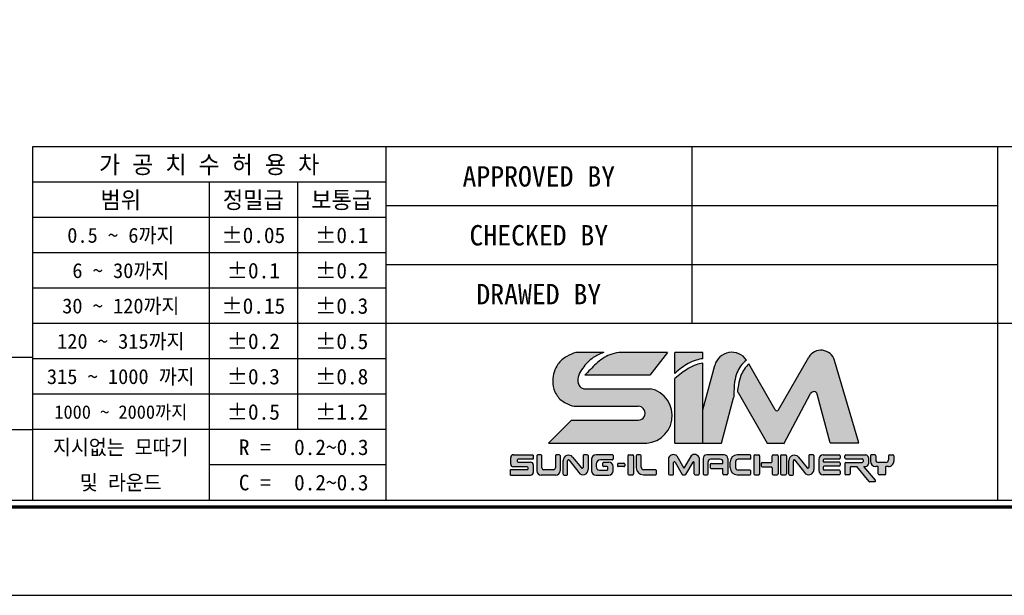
# Model space of a CAD drawing. Header units: inches. Extents: x 13 to 306, y 7 to 213.
# Tile 2 of 3: x 170 to 241, y 7 to 48. Entities that reach past the tile are written whole.
import ezdxf
from ezdxf.enums import TextEntityAlignment as Align

# ---------------------------------------------------------------- set-up
doc = ezdxf.new("R2010")
doc.units = ezdxf.units.IN
doc.header["$MEASUREMENT"] = 0

# ---------------------------------------------------------------- blocks, each defined once
blk = doc.blocks.new('란표제')
h = blk.add_hatch(color=256)
h.dxf.hatch_style = 1
edge = h.paths.add_edge_path()
edge.add_spline(control_points=[(207.2548857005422, 16.33602195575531), (207.4122922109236, 16.47608683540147), (207.7174809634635, 16.74765264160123), (208.2523540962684, 17.06731062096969), (208.7774405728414, 17.32249890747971), (209.1543874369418, 17.38665720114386), (209.3190179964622, 17.41467816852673)], knot_values=[0, 0, 0, 0, 0.6304310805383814, 1.222315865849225, 1.865724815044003, 2.364625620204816, 2.364625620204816, 2.364625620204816, 2.364625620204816], degree=3, periodic=0)
edge.add_line((209.3190179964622, 17.41467816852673), (209.3190179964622, 17.87493595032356))
edge.add_line((209.3190179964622, 17.87493595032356), (207.2548857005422, 17.87493595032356))
edge.add_line((207.2548857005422, 17.87493595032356), (207.2548857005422, 16.33602195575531))
edge = h.paths.add_edge_path()
edge.add_spline(control_points=[(209.3190179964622, 17.09505608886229), (209.1507810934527, 17.05636180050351), (208.7718837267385, 16.96921585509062), (208.2430076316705, 16.70211665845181), (207.7228945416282, 16.35351243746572), (207.4135439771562, 16.08416408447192), (207.2548857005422, 15.94602195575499)], knot_values=[0, 0, 0, 0, 0.5164407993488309, 1.163110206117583, 1.761888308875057, 2.392319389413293, 2.392319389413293, 2.392319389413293, 2.392319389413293], degree=3, periodic=0)
edge.add_line((207.2548857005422, 15.9460219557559), (207.2548857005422, 11.20741602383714))
edge.add_line((207.2548857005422, 11.20741602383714), (209.3190179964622, 11.20741602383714))
edge.add_line((209.3190179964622, 11.20741602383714), (209.3190179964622, 17.09505608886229))
edge = h.paths.add_edge_path()
edge.add_line((205.4485281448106, 15.20675719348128), (200.5646388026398, 15.20675719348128))
edge.add_spline(control_points=[(200.5646388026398, 15.20675719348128), (200.4849448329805, 15.23112786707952), (200.2902893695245, 15.29065413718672), (200.0764048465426, 15.6795593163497), (200.1444277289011, 16.22277553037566), (200.5626230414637, 16.86702953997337), (201.1445093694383, 17.51252125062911), (201.7536223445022, 17.7642963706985), (202.0212897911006, 17.87493595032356)], knot_values=[0, 0, 0, 0, 0.2433595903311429, 0.5944147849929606, 1.213183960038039, 1.789398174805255, 2.88702788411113, 3.747486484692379, 3.747486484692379, 3.747486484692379, 3.747486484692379], degree=3, periodic=0)
edge.add_line((202.0212897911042, 17.87493595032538), (199.9759209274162, 17.87493595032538))
edge.add_spline(control_points=[(199.9759209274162, 17.87493595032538), (199.7520550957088, 17.79066462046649), (199.2509278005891, 17.60202188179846), (198.4944564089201, 16.96557093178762), (198.1991549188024, 15.94031959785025), (198.3773366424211, 14.9433061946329), (198.8409946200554, 14.33840604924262), (199.2605940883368, 14.13379854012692), (199.4124566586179, 14.05974643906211)], knot_values=[0, 0, 0, 0, 0.550739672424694, 1.232839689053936, 2.19963066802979, 2.850121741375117, 3.513003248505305, 3.888995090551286, 3.888995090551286, 3.888995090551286, 3.888995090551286], degree=3, periodic=0)
edge.add_arc((200.0158996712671, 15.21120487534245), 1.299999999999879, 242.3423855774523, 270.0000000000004)
edge.add_line((200.0158996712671, 13.91120487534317), (204.5640160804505, 13.91120487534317))
edge.add_arc((204.5640160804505, 13.39961279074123), 0.5115920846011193, 270.18688939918, 90, ccw=False)
edge.add_line((204.5656848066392, 12.8880234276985), (199.6526393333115, 12.8880234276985))
edge.add_line((199.6526393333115, 12.8880234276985), (197.9720319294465, 11.20741602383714))
edge.add_line((197.9720319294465, 11.20741602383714), (204.7937810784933, 11.20741602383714))
edge.add_arc((205.0304162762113, 13.22194172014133), 2.028376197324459, 263.3004820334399, 78.10426637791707)
edge = h.paths.add_edge_path(flags=17)
edge.add_spline(control_points=[(203.1244932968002, 17.87493595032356), (202.8996633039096, 17.82721986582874), (202.2807588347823, 17.69586862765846), (201.4378743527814, 17.0633564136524), (200.9055243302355, 16.48007066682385), (200.6418784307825, 16.19119889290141)], knot_values=[0, 0, 0, 0, 0.6846043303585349, 1.884555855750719, 3.061918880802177, 3.061918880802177, 3.061918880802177, 3.061918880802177], degree=3, periodic=0)
edge.add_line((200.6418784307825, 16.19119889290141), (205.407712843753, 16.19119889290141))
edge.add_line((205.407712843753, 16.19119889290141), (206.7038211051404, 17.87493595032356))
edge.add_line((206.7038211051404, 17.87493595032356), (203.1244932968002, 17.87493595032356))
h = blk.add_hatch(color=256)
h.dxf.hatch_style = 1
edge = h.paths.add_edge_path()
edge.add_spline(control_points=[(211.5867120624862, 14.73767623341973), (211.5979655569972, 15.05995682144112), (211.6173841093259, 15.61607052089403), (211.7789107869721, 16.34602459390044), (212.0883945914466, 16.90037927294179), (212.3712800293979, 17.17334599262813), (212.5211611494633, 17.31797188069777)], knot_values=[0, 0, 0, 0, 0.7435831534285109, 1.283095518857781, 1.707763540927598, 2.186317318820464, 2.186317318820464, 2.186317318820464, 2.186317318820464], degree=3, periodic=0)
edge.add_arc((211.4478182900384, 16.58453128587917), 1.300000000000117, 34.34572044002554, 164.9999999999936)
edge.add_line((210.1921147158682, 16.92099604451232), (209.3190179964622, 13.66255472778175))
edge.add_line((209.3190179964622, 13.66255472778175), (209.3190179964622, 11.20741602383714))
edge.add_line((209.3190179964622, 11.20741602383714), (210.6863499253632, 11.20741602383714))
edge.add_line((210.6863499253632, 11.20741602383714), (211.5798839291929, 14.54213032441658))
edge.add_spline(control_points=[(211.5798839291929, 14.54213032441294), (211.5821599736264, 14.60731229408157), (211.5844360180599, 14.6724942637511), (211.5867120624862, 14.73767623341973)], knot_values=[2.186317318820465, 2.186317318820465, 2.186317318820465, 2.186317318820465, 2.336708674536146, 2.336708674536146, 2.336708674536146, 2.336708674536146], degree=3, periodic=0)
edge = h.paths.add_edge_path()
edge.add_arc((217.4733307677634, 14.73094655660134), 0.2599999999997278, 14.999999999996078, 152.0936797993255, ccw=False)
edge.add_line((217.7244714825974, 14.79823950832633), (218.681274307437, 11.22740275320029))
edge.add_line((218.681274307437, 11.22740275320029), (220.7932630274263, 11.22740275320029))
edge.add_line((220.7932630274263, 11.22740275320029), (218.9990320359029, 17.29391512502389))
edge.add_arc((218.0017364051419, 16.99895508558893), 1.040000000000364, 16.47610349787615, 150.0000000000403)
edge.add_line((217.101069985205, 17.51895508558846), (214.8678378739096, 13.65088360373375))
edge.add_arc((214.7552545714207, 13.71588360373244), 0.1299999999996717, 210.0000000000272, 330.0000000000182, ccw=False)
edge.add_line((214.6426712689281, 13.65088360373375), (212.6921295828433, 17.0293209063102))
edge.add_spline(control_points=[(212.6921295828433, 17.02932090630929), (212.5742457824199, 16.899792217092), (212.3414632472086, 16.64401477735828), (212.0652903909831, 16.12183659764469), (211.9274507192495, 15.54940397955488), (211.8798952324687, 15.13850761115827), (211.859846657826, 14.96528077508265)], knot_values=[0, 0, 0, 0, 0.523800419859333, 1.034337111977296, 1.752334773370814, 2.275651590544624, 2.275651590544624, 2.275651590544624, 2.275651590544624], degree=3, periodic=0)
edge.add_arc((211.7973139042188, 14.85130860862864), 0.1300000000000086, 30.0000000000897, 61.24788174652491, ccw=False)
edge.add_line((211.9098972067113, 14.91630860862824), (214.0576988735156, 11.19620699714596))
edge.add_line((214.0576988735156, 11.19620699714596), (215.3070704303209, 11.19620699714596))
edge.add_line((215.3070704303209, 11.19620699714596), (217.2435651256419, 14.85263365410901))
h = blk.add_hatch(color=256)
h.dxf.hatch_style = 1
h.paths.add_polyline_path([(196.8398843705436, 9.60770408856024, 0.4142135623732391), (196.6448843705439, 9.802704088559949), (195.7199446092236, 9.802704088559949, -0.4142135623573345), (195.6549446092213, 9.867704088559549), (195.6549446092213, 9.94856656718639, -0.4142135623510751), (195.7199446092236, 10.01356656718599), (196.8398843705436, 10.01356656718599), (196.8398843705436, 10.34636134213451), (195.3763517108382, 10.34636134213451, 0.4142135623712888), (195.1813517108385, 10.15136134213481), (195.1813517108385, 9.651637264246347, 0.4142135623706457), (195.3763517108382, 9.456637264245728), (196.4043549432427, 9.456637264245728, -0.4142135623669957), (196.469354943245, 9.391637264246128), (196.469354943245, 9.31448400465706, -0.4142135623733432), (196.4043549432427, 9.249484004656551), (195.1625882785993, 9.249484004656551), (195.1625882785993, 8.845717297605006), (196.6448843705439, 8.845717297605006, 0.4142135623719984), (196.8398843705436, 9.040717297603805)])
h.paths.add_polyline_path([(204.2241152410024, 10.26798301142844, 0.4142135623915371), (204.1591152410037, 10.33298301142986), (203.8636730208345, 10.33298301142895, 0.4142135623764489), (203.7986730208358, 10.26798301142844), (203.7986730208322, 8.929340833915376, 0.4142135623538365), (203.8636730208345, 8.864340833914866), (204.1591152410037, 8.864340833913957, 0.4142135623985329), (204.2241152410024, 8.929340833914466)])
h.paths.add_polyline_path([(207.1653805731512, 9.76362669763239, -0.7673269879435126), (207.2866722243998, 9.796126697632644), (207.8058751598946, 8.896840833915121, 0.2679491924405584), (207.8621668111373, 8.864340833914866), (207.9913022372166, 8.864340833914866, 0.2679491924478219), (208.0475938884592, 8.896840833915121), (208.5667968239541, 9.796126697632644, -0.7673269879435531), (208.6880884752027, 9.76362669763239), (208.6880884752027, 8.929340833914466, 0.414213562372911), (208.753088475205, 8.864340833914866), (208.9903602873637, 8.864340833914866, 0.4142135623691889), (209.0553602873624, 8.929340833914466), (209.0553602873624, 10.10884705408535, 0.5572135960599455), (208.4489020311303, 10.27134705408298), (207.9267345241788, 9.366926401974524), (207.40456701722, 10.27134705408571, 0.5198906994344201), (206.7981087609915, 10.10884705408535), (206.7981087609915, 8.929340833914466, 0.4142135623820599), (206.8631087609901, 8.864340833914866), (207.1003805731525, 8.864340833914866, 0.414213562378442), (207.1653805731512, 8.929340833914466)])
h = blk.add_hatch(color=256)
h.dxf.hatch_style = 1
h.paths.add_polyline_path([(203.5669230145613, 9.653807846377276, 0.4142135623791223), (203.5019230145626, 9.718807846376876), (203.0985386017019, 9.718807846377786, 0.4142135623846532), (203.0335386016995, 9.653807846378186), (203.0335386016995, 9.535083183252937, 0.4142135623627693), (203.0985386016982, 9.470083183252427), (203.5019230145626, 9.470083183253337, 0.4142135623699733), (203.5669230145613, 9.535083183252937)])
h.paths.add_polyline_path([(198.8155383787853, 9.170717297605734), (198.8155383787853, 10.28136134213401, 0.4142135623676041), (198.7505383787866, 10.34636134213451), (198.5312483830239, 10.34636134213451, 0.4142135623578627), (198.4662483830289, 10.28136134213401), (198.4662483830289, 9.374979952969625, -0.4142135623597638), (198.3362483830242, 9.244979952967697), (197.603546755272, 9.244979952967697, -0.414213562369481), (197.4735467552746, 9.374979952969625), (197.4735467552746, 10.28136134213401, 0.4142135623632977), (197.4085467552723, 10.34636134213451), (197.1732207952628, 10.34636134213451, 0.4142135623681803), (197.1082207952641, 10.28136134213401), (197.1082207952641, 9.170717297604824, 0.4142135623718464), (197.4332207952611, 8.845717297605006), (198.4905383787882, 8.845717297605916, 0.414213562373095)])
h.paths.add_polyline_path([(200.8836941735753, 9.265258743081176), (200.883694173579, 10.28136134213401, 0.4142135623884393), (200.8186941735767, 10.34636134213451), (200.5662103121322, 10.34636134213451, 0.4142135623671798), (200.5012103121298, 10.28136134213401), (200.5012103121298, 9.419089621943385, -0.7053166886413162), (200.3858505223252, 9.377993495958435), (199.73655295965, 10.17365216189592, 0.7053166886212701), (199.0443942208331, 9.927075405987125), (199.0443942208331, 8.910717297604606, 0.4142135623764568), (199.1093942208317, 8.845717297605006), (199.3056264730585, 8.845717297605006, 0.414213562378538), (199.3706264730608, 8.910717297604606), (199.3706264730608, 9.9048288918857, -0.7182104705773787), (199.4873633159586, 9.944177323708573), (200.1832731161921, 9.029168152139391, 0.718210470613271)])
h.paths.add_polyline_path([(202.7217367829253, 9.170717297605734), (202.7217367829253, 9.475145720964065, 0.4142135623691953), (202.3967367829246, 9.800145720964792), (202.0179389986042, 9.800145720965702, 0.4142135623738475), (201.9529389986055, 9.735145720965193), (201.9529389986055, 9.53839498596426, 0.4142135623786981), (202.0179389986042, 9.47339498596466), (202.2733244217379, 9.47339498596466, -0.4142135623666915), (202.3383244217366, 9.40839498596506), (202.3383244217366, 9.281672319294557, -0.4142135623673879), (202.2733244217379, 9.216672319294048), (201.7241999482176, 9.216672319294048, -0.414213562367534), (201.4641999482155, 9.476672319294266), (201.4641999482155, 9.652153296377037, -0.4142135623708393), (201.7891999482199, 9.977153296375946), (202.6567367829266, 9.977153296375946, 0.4142135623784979), (202.7217367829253, 10.04215329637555), (202.7217367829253, 10.28136134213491, 0.4142135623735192), (202.6567367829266, 10.34636134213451), (201.4565649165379, 10.34636134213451, 0.4142135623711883), (201.1315649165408, 10.02136134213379), (201.1315649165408, 9.170717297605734, 0.414213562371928), (201.4565649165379, 8.845717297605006), (202.3967367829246, 8.845717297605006, 0.4142135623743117)])
h.paths.add_polyline_path([(205.9125890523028, 9.17499023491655, 0.414213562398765), (205.8475890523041, 9.239990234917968), (204.9759224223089, 9.239990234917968, -0.4142135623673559), (204.7809224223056, 9.434990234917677), (204.7809224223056, 10.26798301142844, 0.4142135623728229), (204.7159224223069, 10.33298301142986), (204.484411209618, 10.33298301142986, 0.4142135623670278), (204.4194112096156, 10.26798301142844), (204.4194112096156, 9.384340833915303, 0.4142135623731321), (204.9394112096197, 8.864340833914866), (205.8475890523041, 8.864340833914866, 0.4142135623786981), (205.9125890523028, 8.929340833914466)])
h.paths.add_polyline_path([(209.6947316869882, 9.823725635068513, -0.4142135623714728), (209.8897316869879, 10.01872563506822), (210.5938065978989, 10.01872563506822, -0.4142135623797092), (210.7888065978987, 9.823725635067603), (210.7888065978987, 9.69676070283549), (209.9214226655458, 9.69676070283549, 0.4142135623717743), (209.8564226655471, 9.631760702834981), (209.8564226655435, 9.405771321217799, 0.4142135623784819), (209.9214226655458, 9.34077132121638), (210.7888065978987, 9.34077132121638), (210.7888065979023, 8.929340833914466, 0.4142135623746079), (210.853806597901, 8.864340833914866), (211.0838216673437, 8.864340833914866, 0.4142135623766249), (211.1488216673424, 8.929340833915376), (211.1488216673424, 10.07298301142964, 0.4142135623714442), (210.888821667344, 10.33298301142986), (209.5973415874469, 10.33298301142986, 0.4142135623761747), (209.3373415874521, 10.07298301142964), (209.3373415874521, 8.929340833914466, 0.4142135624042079), (209.4023415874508, 8.864340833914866), (209.6297316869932, 8.864340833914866, 0.4142135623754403), (209.6947316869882, 8.929340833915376)])
h.paths.add_polyline_path([(212.8488973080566, 9.150598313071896, 0.4142135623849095), (212.7838973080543, 9.215598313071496), (211.9150975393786, 9.215598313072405, -0.4142135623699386), (211.7200975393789, 9.410598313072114), (211.7200975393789, 9.82568128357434, -0.4142135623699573), (211.9150975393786, 10.02068128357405), (212.7838973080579, 10.02068128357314, 0.414213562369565), (212.8488973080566, 10.08568128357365), (212.8488973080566, 10.26798301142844, 0.4142135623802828), (212.7838973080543, 10.33298301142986), (211.8480273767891, 10.33298301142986, 0.4142135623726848), (211.3280273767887, 9.812983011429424), (211.3280273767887, 9.384340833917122, 0.4142135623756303), (211.8480273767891, 8.864340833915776), (212.7838973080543, 8.864340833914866, 0.4142135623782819), (212.8488973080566, 8.929340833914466)])
h.paths.add_polyline_path([(213.4925793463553, 10.26798301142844, 0.4142135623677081), (213.427579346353, 10.33298301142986), (213.1321371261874, 10.33298301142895, 0.4142135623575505), (213.0671371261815, 10.26798301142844), (213.0671371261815, 8.929340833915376, 0.4142135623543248), (213.1321371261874, 8.864340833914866), (213.427579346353, 8.864340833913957, 0.4142135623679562), (213.4925793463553, 8.929340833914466)])
h.paths.add_polyline_path([(214.8456035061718, 10.26798301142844, 0.4142135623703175), (214.7806035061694, 10.33298301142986), (214.4851612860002, 10.33298301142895, 0.4142135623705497), (214.4201612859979, 10.26798301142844), (214.4201612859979, 9.839948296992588, -0.4142135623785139), (214.3551612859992, 9.774948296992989), (213.6763301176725, 9.774948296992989, 0.4142135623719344), (213.6113301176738, 9.70994829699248), (213.6113301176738, 9.520356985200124, 0.4142135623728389), (213.6763301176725, 9.455356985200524), (214.3551612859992, 9.455356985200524, -0.4142135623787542), (214.4201612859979, 9.390356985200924), (214.4201612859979, 8.929340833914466, 0.4142135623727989), (214.4851612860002, 8.864340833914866), (214.7806035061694, 8.864340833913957, 0.4142135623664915), (214.8456035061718, 8.929340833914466)])
h.paths.add_polyline_path([(215.4624624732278, 10.26798301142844, 0.4142135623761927), (215.3974624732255, 10.33298301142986), (215.1020202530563, 10.33298301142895, 0.4142135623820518), (215.0370202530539, 10.26798301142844), (215.0370202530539, 8.929340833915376, 0.4142135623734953), (215.1020202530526, 8.864340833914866), (215.3974624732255, 8.864340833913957, 0.4142135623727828), (215.4624624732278, 8.929340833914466)])
h.paths.add_polyline_path([(216.3394696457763, 10.17365216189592, 0.7053166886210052), (215.6473109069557, 9.927075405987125), (215.6473109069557, 8.910717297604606, 0.4142135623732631), (215.7123109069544, 8.845717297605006), (215.9085431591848, 8.845717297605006, 0.4142135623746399), (215.9735431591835, 8.910717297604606), (215.9735431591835, 9.9048288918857, -0.718210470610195), (216.0902800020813, 9.944177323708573), (216.7861898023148, 9.029168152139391, 0.7182104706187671), (217.486610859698, 9.265258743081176), (217.486610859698, 10.28136134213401, 0.414213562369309), (217.4216108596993, 10.34636134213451), (217.1691269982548, 10.34636134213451, 0.4142135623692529), (217.1041269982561, 10.28136134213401), (217.1041269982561, 9.419089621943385, -0.7053166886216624), (216.9887672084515, 9.377993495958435)])
h.paths.add_polyline_path([(219.4204153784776, 10.26798301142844, 0.4142135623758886), (219.3554153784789, 10.33298301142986), (218.1709172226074, 10.33298301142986, 0.414213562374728), (217.845917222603, 10.00798301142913), (217.845917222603, 9.189340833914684, 0.4142135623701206), (218.1709172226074, 8.864340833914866), (219.3554153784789, 8.864340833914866, 0.4142135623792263), (219.4204153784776, 8.929340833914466), (219.4204153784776, 9.143462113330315, 0.4142135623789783), (219.3554153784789, 9.208462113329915), (218.2404718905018, 9.208462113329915, -0.4142135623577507), (218.1754718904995, 9.273462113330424), (218.1754718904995, 9.438182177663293, -0.4142135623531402), (218.2404718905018, 9.503182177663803), (219.3554153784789, 9.503182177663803, 0.4142135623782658), (219.4204153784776, 9.568182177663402), (219.4204153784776, 9.72836590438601, 0.4142135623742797), (219.3554153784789, 9.79336590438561), (218.2404718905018, 9.79336590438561, -0.4142135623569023), (218.1754718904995, 9.85836590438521), (218.1754718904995, 9.955071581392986, -0.4142135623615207), (218.2404718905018, 10.02007158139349), (219.3554153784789, 10.02007158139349, 0.4142135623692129), (219.4204153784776, 10.085071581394)])
h.paths.add_polyline_path([(221.4898233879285, 10.13798301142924, 0.4142135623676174), (221.2948233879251, 10.33298301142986), (219.835271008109, 10.33298301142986, 0.4142135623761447), (219.7702710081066, 10.26798301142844), (219.7702710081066, 10.10677544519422, 0.4142135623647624), (219.835271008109, 10.04177544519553), (221.0336939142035, 10.04177544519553, -0.4142135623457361), (221.0986939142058, 9.976775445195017), (221.0986939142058, 9.837352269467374, -0.4142135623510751), (221.0336939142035, 9.772352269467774), (219.835271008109, 9.772352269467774, 0.4142135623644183), (219.7702710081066, 9.707352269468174), (219.7702710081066, 8.929340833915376, 0.4142135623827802), (219.835271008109, 8.864340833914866), (220.0926108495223, 8.864340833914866, 0.41421356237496), (220.157610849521, 8.929340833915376), (220.157610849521, 9.414242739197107, -0.414213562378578), (220.2226108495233, 9.479242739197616), (220.6306965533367, 9.479242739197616), (221.5531320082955, 8.379926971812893, 0.2216946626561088), (221.602924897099, 8.356708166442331), (221.9552971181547, 8.35670816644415, 0.637070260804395), (222.0050900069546, 8.463489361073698), (221.1527717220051, 9.479242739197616), (221.2948233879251, 9.479242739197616, 0.414213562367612), (221.4898233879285, 9.674242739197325)])
h.paths.add_polyline_path([(223.3662109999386, 9.869242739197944), (223.3662109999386, 10.26798301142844, 0.4142135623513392), (223.3012109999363, 10.33298301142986), (223.0343925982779, 10.33298301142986, 0.4142135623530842), (222.9693925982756, 10.26798301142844), (222.9693925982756, 9.967352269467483, -0.414213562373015), (222.7743925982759, 9.772352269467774), (222.2290342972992, 9.772352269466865, -0.4142135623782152), (222.0340342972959, 9.967352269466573), (222.0340342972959, 10.26798301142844, 0.4142135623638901), (221.9690342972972, 10.33298301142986), (221.7022158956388, 10.33298301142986, 0.4142135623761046), (221.6372158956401, 10.26798301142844), (221.6372158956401, 9.869242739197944, 0.4142135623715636), (222.0272158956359, 9.479242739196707), (222.9762109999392, 9.479242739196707, 0.4142135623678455)])
h.paths.add_polyline_path([(222.7748939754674, 9.479242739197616), (222.2133923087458, 9.479242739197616), (222.2133923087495, 8.929340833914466, 0.4142135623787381), (222.2783923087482, 8.864340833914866), (222.7098939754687, 8.864340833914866, 0.4142135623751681), (222.7748939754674, 8.929340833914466)])
for p, q in [((290, 33), (160, 33)), ((160, 33), (160, 7)), ((186, 33), (186, 7)), ((208.5, 33), (208.5, 20)), ((231, 33), (231, 7)), ((186, 30.39999999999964), (160, 30.39999999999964)), ((173, 30.39999999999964), (173, 7)), ((179.5, 30.39999999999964), (179.5, 12.20000000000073)), ((231, 28.66666666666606), (186, 28.66666666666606)), ((186, 27.79999999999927), (160, 27.79999999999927)), ((186, 25.20000000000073), (160, 25.20000000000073)), ((231, 24.33333333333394), (186, 24.33333333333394)), ((186, 22.60000000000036), (160, 22.60000000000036)), ((186, 20), (160, 20)), ((290, 20), (186, 20)), ((160, 17.5), (62, 17.5)), ((186, 17.39999999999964), (160, 17.39999999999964)), ((202.0212897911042, 17.87493595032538), (199.9759209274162, 17.87493595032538)), ((206.7038211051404, 17.87493595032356), (203.1244932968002, 17.87493595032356)), ((206.7038211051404, 17.87493595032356), (205.407712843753, 16.19119889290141)), ((209.3190179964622, 17.87493595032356), (207.2548857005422, 17.87493595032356)), ((207.2548857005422, 16.33602195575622), (207.2548857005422, 17.87493595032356)), ((209.3190179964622, 17.41467816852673), (209.3190179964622, 17.87493595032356)), ((214.8678378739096, 13.65088360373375), (217.101069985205, 17.51895508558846)), ((209.3190179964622, 11.20741602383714), (209.3190179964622, 17.09505608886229)), ((209.3190179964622, 13.66255472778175), (210.1921147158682, 16.92099604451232)), ((214.6426712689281, 13.65088360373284), (212.692129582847, 17.0293209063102)), ((220.7932630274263, 11.22740275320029), (218.9990320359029, 17.2939151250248)), ((205.407712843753, 16.19119889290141), (200.6418784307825, 16.19119889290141)), ((207.2548857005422, 11.20741602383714), (207.2548857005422, 15.94602195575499)), ((186, 14.79999999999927), (160, 14.79999999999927)), ((200.5646388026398, 15.20675719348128), (205.4485281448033, 15.20675719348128)), ((210.6863499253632, 11.20741602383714), (211.5798839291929, 14.54213032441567)), ((211.9098972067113, 14.91630860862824), (214.0576988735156, 11.19620699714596)), ((215.2814177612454, 11.14777045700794), (217.2435651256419, 14.85263365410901)), ((218.681274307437, 11.22740275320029), (217.7244714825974, 14.79823950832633)), ((200.0158996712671, 13.91120487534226), (204.5640160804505, 13.91120487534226)), ((199.6526393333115, 12.8880234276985), (197.9720319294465, 11.20741602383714)), ((199.6526393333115, 12.8880234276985), (204.5623473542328, 12.8880234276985)), ((147, 12.20000000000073), (160, 12.20000000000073)), ((186, 12.20000000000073), (160, 12.20000000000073)), ((197.9720319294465, 11.20741602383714), (204.7937810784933, 11.20741602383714)), ((207.2548857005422, 11.20741602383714), (209.3190179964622, 11.20741602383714)), ((209.3190179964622, 11.20741602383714), (210.6863499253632, 11.20741602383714)), ((214.0576988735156, 11.19620699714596), (215.2814177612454, 11.19620699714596)), ((218.681274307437, 11.22740275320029), (220.7932630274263, 11.22740275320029)), ((195.1813517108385, 9.651637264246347), (195.1813517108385, 10.15136134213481)), ((195.3763517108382, 10.34636134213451), (196.8398843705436, 10.34636134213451)), ((196.8398843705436, 10.32175464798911), (196.8398843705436, 10.01356656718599)), ((197.1082207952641, 10.28136134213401), (197.1082207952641, 9.170717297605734)), ((197.4085467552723, 10.34636134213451), (197.1732207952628, 10.34636134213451)), ((197.4735467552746, 9.374979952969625), (197.4735467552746, 10.28136134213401)), ((198.4662483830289, 10.28136134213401), (198.4662483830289, 9.374979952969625)), ((198.7505383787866, 10.34636134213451), (198.5312483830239, 10.34636134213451)), ((198.8155383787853, 10.28136134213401), (198.8155383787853, 9.170717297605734)), ((199.7365529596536, 10.17365216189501), (200.3858505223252, 9.377993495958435)), ((200.5012103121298, 10.28136134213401), (200.5012103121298, 9.419089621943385)), ((200.8186941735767, 10.34636134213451), (200.5662103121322, 10.34636134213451)), ((200.8836941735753, 10.28136134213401), (200.8836941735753, 9.265258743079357)), ((202.6567367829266, 10.34636134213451), (201.4565649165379, 10.34636134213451)), ((202.7217367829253, 10.28136134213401), (202.7217367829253, 10.04215329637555)), ((202.7217367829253, 10.28136134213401), (202.7217367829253, 10.04215329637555)), ((203.7986730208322, 10.26798301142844), (203.7986730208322, 8.929340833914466)), ((203.8636730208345, 10.33298301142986), (204.1591152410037, 10.33298301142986)), ((204.2241152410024, 10.26798301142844), (204.2241152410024, 8.929340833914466)), ((204.4194112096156, 10.26798301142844), (204.4194112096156, 9.384340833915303)), ((204.7159224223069, 10.33298301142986), (204.484411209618, 10.33298301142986)), ((204.7809224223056, 9.434990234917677), (204.7809224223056, 10.26798301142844)), ((207.40456701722, 10.2713470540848), (207.9267345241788, 9.366926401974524)), ((208.4489020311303, 10.2713470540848), (207.9267345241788, 9.366926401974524)), ((210.888821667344, 10.33298301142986), (209.5973415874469, 10.33298301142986)), ((212.7838973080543, 10.33298301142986), (211.8480273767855, 10.33298301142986)), ((212.8488973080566, 10.08568128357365), (212.8488973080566, 10.26798301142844)), ((213.0671371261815, 10.26798301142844), (213.0671371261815, 8.929340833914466)), ((213.1321371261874, 10.33298301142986), (213.427579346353, 10.33298301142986)), ((213.4925793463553, 10.26798301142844), (213.4925793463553, 8.929340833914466)), ((214.4201612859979, 9.839948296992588), (214.4201612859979, 10.26798301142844)), ((214.4851612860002, 10.33298301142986), (214.7806035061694, 10.33298301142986)), ((214.8456035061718, 10.26798301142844), (214.8456035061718, 8.929340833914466)), ((215.0370202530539, 10.26798301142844), (215.0370202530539, 8.929340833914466)), ((215.1020202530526, 10.33298301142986), (215.3974624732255, 10.33298301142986)), ((215.4624624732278, 10.26798301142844), (215.4624624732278, 8.929340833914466)), ((216.3394696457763, 10.17365216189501), (216.9887672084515, 9.377993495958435)), ((217.1041269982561, 10.28136134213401), (217.1041269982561, 9.419089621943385)), ((217.4216108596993, 10.34636134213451), (217.1691269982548, 10.34636134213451)), ((217.486610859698, 10.28136134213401), (217.486610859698, 9.265258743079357)), ((218.1709172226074, 10.33298301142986), (219.3554153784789, 10.33298301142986)), ((219.4204153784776, 10.26798301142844), (219.4204153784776, 10.08507158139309)), ((219.7702710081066, 10.10677544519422), (219.7702710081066, 10.26798301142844)), ((219.8352710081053, 10.33298301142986), (221.2948233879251, 10.33298301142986)), ((221.6372158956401, 10.26798301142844), (221.6372158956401, 9.869242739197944)), ((221.9690342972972, 10.33298301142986), (221.7022158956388, 10.33298301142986)), ((222.0340342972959, 10.26798301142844), (222.0340342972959, 9.967352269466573)), ((222.9693925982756, 10.26798301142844), (222.9693925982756, 9.967352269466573)), ((223.0343925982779, 10.33298301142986), (223.3012109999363, 10.33298301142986)), ((223.366210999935, 10.26798301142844), (223.366210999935, 9.869242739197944)), ((186, 9.600000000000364), (173, 9.600000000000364)), ((196.4043549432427, 9.456637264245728), (195.3763517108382, 9.456637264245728)), ((195.6549446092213, 9.94856656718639), (195.6549446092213, 9.867704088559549)), ((196.8398843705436, 10.01356656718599), (195.7199446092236, 10.01356656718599)), ((195.7199446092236, 9.802704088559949), (196.6448843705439, 9.802704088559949)), ((196.8398843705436, 9.60770408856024), (196.8398843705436, 9.040717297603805)), ((199.0443942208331, 8.910717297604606), (199.0443942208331, 9.927075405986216)), ((199.3706264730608, 8.910717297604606), (199.3706264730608, 9.9048288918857)), ((199.4873633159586, 9.944177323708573), (200.1832731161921, 9.029168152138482)), ((201.1315649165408, 10.02136134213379), (201.1315649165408, 9.170717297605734)), ((201.4641999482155, 9.652153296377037), (201.4641999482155, 9.476672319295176)), ((202.6567367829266, 9.977153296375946), (201.7891999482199, 9.977153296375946)), ((201.9529389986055, 9.53839498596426), (201.9529389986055, 9.735145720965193)), ((202.0179389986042, 9.800145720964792), (202.3967367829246, 9.800145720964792)), ((202.2733244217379, 9.47339498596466), (202.0179389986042, 9.47339498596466)), ((202.7217367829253, 9.170717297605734), (202.7217367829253, 9.475145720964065)), ((203.0335386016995, 9.653807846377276), (203.0335386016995, 9.535083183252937)), ((203.0985386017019, 9.718807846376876), (203.5019230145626, 9.718807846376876)), ((203.5019230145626, 9.470083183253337), (203.0985386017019, 9.470083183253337)), ((203.5669230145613, 9.653807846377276), (203.5669230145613, 9.535083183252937)), ((206.7981087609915, 10.10884705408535), (206.7981087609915, 8.929340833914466)), ((207.1653805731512, 8.929340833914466), (207.1653805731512, 9.76362669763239)), ((207.2866722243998, 9.796126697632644), (207.8058751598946, 8.896840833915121)), ((208.5667968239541, 9.796126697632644), (208.0475938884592, 8.896840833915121)), ((208.6880884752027, 8.929340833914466), (208.6880884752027, 9.76362669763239)), ((209.0553602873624, 10.10884705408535), (209.0553602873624, 8.929340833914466)), ((209.3373415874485, 10.07298301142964), (209.3373415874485, 8.929340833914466)), ((209.6947316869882, 8.929340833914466), (209.6947316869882, 9.823725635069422)), ((209.8564226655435, 9.63176070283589), (209.8564226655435, 9.405771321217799)), ((210.5938065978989, 10.01872563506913), (209.8897316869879, 10.01872563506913)), ((209.9214226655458, 9.69676070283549), (210.7888065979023, 9.69676070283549)), ((210.7888065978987, 9.69676070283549), (210.7888065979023, 9.823725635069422)), ((211.1488216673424, 10.07298301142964), (211.1488216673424, 8.929340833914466)), ((211.328027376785, 9.384340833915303), (211.328027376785, 9.812983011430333)), ((211.7200975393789, 9.82568128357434), (211.7200975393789, 9.410598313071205)), ((212.7838973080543, 10.02068128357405), (211.9150975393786, 10.02068128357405)), ((213.6113301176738, 9.709948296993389), (213.6113301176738, 9.520356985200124)), ((213.6763301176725, 9.774948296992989), (214.3551612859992, 9.774948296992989)), ((213.6763301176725, 9.455356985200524), (214.3551612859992, 9.455356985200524)), ((215.6473109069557, 8.910717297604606), (215.6473109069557, 9.927075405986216)), ((215.9735431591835, 8.910717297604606), (215.9735431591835, 9.9048288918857)), ((216.0902800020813, 9.944177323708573), (216.7861898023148, 9.029168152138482)), ((217.845917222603, 10.00798301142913), (217.845917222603, 9.189340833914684)), ((218.1754718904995, 9.955071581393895), (218.1754718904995, 9.85836590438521)), ((218.1754718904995, 9.438182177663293), (218.1754718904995, 9.273462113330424)), ((219.3554153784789, 10.02007158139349), (218.2404718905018, 10.02007158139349)), ((219.3554153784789, 9.79336590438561), (218.2404718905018, 9.79336590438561)), ((219.3554153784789, 9.503182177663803), (218.2404718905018, 9.503182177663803)), ((219.4204153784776, 9.72836590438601), (219.4204153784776, 9.568182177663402)), ((219.7702710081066, 9.707352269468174), (219.7702710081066, 8.929340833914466)), ((219.8352710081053, 10.04177544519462), (221.0336939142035, 10.04177544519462)), ((219.8352710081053, 9.772352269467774), (221.0336939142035, 9.772352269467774)), ((220.2226108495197, 9.479242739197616), (220.6306965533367, 9.479242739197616)), ((221.5531320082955, 8.379926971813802), (220.6306965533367, 9.479242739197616)), ((221.0986939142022, 9.976775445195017), (221.0986939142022, 9.837352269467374)), ((221.1527717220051, 9.479242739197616), (221.2948233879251, 9.479242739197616)), ((222.0050900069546, 8.463489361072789), (221.1527717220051, 9.479242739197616)), ((221.4898233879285, 10.13798301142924), (221.4898233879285, 9.674242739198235)), ((222.2133923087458, 9.479242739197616), (222.0272158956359, 9.479242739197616)), ((222.2133923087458, 8.929340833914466), (222.2133923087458, 9.479242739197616)), ((222.7743925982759, 9.772352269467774), (222.2290342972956, 9.772352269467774)), ((222.9762109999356, 9.479242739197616), (222.7748939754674, 9.479242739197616)), ((222.7748939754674, 8.929340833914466), (222.7748939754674, 9.479242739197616)), ((195.1625882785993, 8.845717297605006), (195.1625882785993, 9.249484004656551)), ((195.1625882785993, 9.249484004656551), (196.4043549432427, 9.249484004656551)), ((195.1625882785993, 8.845717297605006), (196.6448843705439, 8.845717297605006)), ((196.469354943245, 9.31448400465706), (196.469354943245, 9.391637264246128)), ((198.4905383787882, 8.845717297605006), (197.4332207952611, 8.845717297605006)), ((198.3362483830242, 9.244979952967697), (197.603546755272, 9.244979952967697)), ((199.1093942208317, 8.845717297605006), (199.3056264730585, 8.845717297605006)), ((201.4565649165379, 8.845717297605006), (202.3967367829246, 8.845717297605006)), ((201.7241999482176, 9.216672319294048), (202.2733244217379, 9.216672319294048)), ((202.3383244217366, 9.281672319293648), (202.3383244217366, 9.40839498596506)), ((203.8636730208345, 8.864340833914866), (204.1591152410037, 8.864340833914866)), ((204.9394112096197, 8.864340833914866), (205.8475890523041, 8.864340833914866)), ((205.8475890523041, 9.239990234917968), (204.9759224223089, 9.239990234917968)), ((205.9125890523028, 8.929340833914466), (205.9125890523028, 9.17499023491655)), ((206.8631087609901, 8.864340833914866), (207.1003805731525, 8.864340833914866)), ((207.8621668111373, 8.864340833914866), (207.9913022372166, 8.864340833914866)), ((208.753088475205, 8.864340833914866), (208.9903602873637, 8.864340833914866)), ((209.4023415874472, 8.864340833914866), (209.6297316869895, 8.864340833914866)), ((209.9214226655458, 9.34077132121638), (210.7888065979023, 9.34077132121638)), ((210.7888065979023, 8.929340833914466), (210.7888065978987, 9.34077132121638)), ((211.0838216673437, 8.864340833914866), (210.853806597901, 8.864340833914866)), ((211.8480273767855, 8.864340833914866), (212.7838973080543, 8.864340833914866)), ((212.7838973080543, 9.215598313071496), (211.9150975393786, 9.215598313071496)), ((212.8488973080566, 8.929340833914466), (212.8488973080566, 9.150598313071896)), ((213.1321371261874, 8.864340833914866), (213.427579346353, 8.864340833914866)), ((214.4201612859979, 9.390356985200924), (214.4201612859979, 8.929340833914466)), ((214.4851612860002, 8.864340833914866), (214.7806035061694, 8.864340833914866)), ((215.1020202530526, 8.864340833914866), (215.3974624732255, 8.864340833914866)), ((215.7123109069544, 8.845717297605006), (215.9085431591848, 8.845717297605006)), ((219.3554153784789, 8.864340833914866), (218.1709172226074, 8.864340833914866)), ((219.3554153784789, 9.208462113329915), (218.2404718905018, 9.208462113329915)), ((219.4204153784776, 9.143462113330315), (219.4204153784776, 8.929340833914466)), ((220.0926108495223, 8.864340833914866), (219.8352710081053, 8.864340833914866)), ((220.157610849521, 9.414242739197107), (220.157610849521, 8.929340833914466)), ((222.7098939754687, 8.864340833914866), (222.2783923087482, 8.864340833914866)), ((221.9552971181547, 8.35670816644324), (221.602924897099, 8.35670816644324)), ((0, 0), (296.9999999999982, 0))]:
    blk.add_line(p, q)
at = {"const_width": 0.25}
blk.add_lwpolyline([(290.5000000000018, 6.5), (290.5000000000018, 203.5), (10, 203.5), (10, 6.5)], close=True, dxfattribs=at)
blk.add_lwpolyline([(290, 7), (290, 203), (10.49999999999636, 203), (10.49999999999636, 7)], close=True)
for centre, radius, start, end in [((211.4478182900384, 16.58453128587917), 1.3, 34.34572043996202, 164.999999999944), ((218.0017364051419, 16.99895508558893), 1.04, 16.47610349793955, 150.000000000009), ((205.0304162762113, 13.22194172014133), 2.028376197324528, 263.3004820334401, 78.10426637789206), ((211.7973139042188, 14.85130860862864), 0.13, 29.99999999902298, 61.24788175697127), ((217.4733307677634, 14.73094655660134), 0.26, 14.9999999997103, 152.0936797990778), ((200.0158996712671, 15.21120487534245), 1.3, 242.3423855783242, 270), ((204.5640160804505, 13.39961279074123), 0.5115920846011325, 269.8131105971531, 90), ((214.7552545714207, 13.71588360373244), 0.13, 209.9999999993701, 329.9999999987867), ((195.3763517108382, 10.15136134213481), 0.195, 90, 180), ((197.1732207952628, 10.28136134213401), 0.065, 90, 180), ((197.4085467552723, 10.28136134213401), 0.065, 0, 90), ((198.5312483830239, 10.28136134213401), 0.065, 90, 180), ((198.7505383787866, 10.28136134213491), 0.065, 0, 90), ((199.4343942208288, 9.927075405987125), 0.39, 39.21617813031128, 180), ((200.5662103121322, 10.28136134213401), 0.065, 90, 180), ((200.8186941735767, 10.28136134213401), 0.065, 0, 90), ((201.4565649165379, 10.02136134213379), 0.325, 90, 180), ((202.6567367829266, 10.28136134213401), 0.065, 0, 90.0000000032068), ((203.8636730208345, 10.26798301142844), 0.065, 90, 180), ((204.1591152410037, 10.26798301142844), 0.065, 0, 90), ((204.484411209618, 10.26798301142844), 0.065, 90, 180), ((204.7159224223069, 10.26798301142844), 0.065, 0, 90), ((207.1583587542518, 9.977292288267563), 0.3835188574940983, 50.0609962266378, 159.9390037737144), ((208.7018605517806, 10.00248459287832), 0.3691544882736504, 16.74570727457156, 133.2542927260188), ((209.5973415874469, 10.07298301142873), 0.26, 90, 180), ((210.888821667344, 10.07298301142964), 0.26, 0, 90), ((211.8480273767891, 9.812983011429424), 0.52, 90, 180), ((212.7838973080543, 10.26798301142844), 0.065, 0, 90), ((213.1321371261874, 10.26798301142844), 0.065, 90, 180), ((213.427579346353, 10.26798301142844), 0.065, 0, 90), ((214.4851612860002, 10.26798301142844), 0.065, 90, 180), ((214.7806035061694, 10.26798301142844), 0.065, 0, 90), ((215.1020202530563, 10.26798301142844), 0.065, 90.0000000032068, 180), ((215.3974624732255, 10.26798301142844), 0.065, 0, 90), ((216.0373109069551, 9.927075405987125), 0.39, 39.21617813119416, 180), ((217.1691269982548, 10.28136134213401), 0.065, 90, 180), ((217.4216108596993, 10.28136134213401), 0.065, 0, 90), ((218.1709172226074, 10.00798301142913), 0.325, 90, 180), ((219.3554153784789, 10.26798301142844), 0.065, 0, 90), ((219.835271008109, 10.26798301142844), 0.065, 90, 180), ((221.2948233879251, 10.13798301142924), 0.195, 0, 90), ((221.7022158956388, 10.26798301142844), 0.065, 90, 180), ((221.9690342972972, 10.26798301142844), 0.065, 0, 90), ((223.0343925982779, 10.26798301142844), 0.065, 90, 180), ((223.3012109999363, 10.26798301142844), 0.065, 0, 90), ((195.3763517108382, 9.651637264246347), 0.195, 180, 270), ((195.7199446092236, 9.94856656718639), 0.065, 90, 180), ((195.7199446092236, 9.867704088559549), 0.065, 180, 270), ((196.4043549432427, 9.391637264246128), 0.065, 0, 90), ((196.6448843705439, 9.60770408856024), 0.195, 0, 90), ((199.4356264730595, 9.9048288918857), 0.065, 37.25478689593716, 180), ((200.4362103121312, 9.419089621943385), 0.065, 219.2161781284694, 0), ((201.7891999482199, 9.652153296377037), 0.325, 90, 180), ((201.7241999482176, 9.476672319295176), 0.26, 180, 270), ((202.0179389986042, 9.735145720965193), 0.065, 90, 180), ((202.0179389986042, 9.53839498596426), 0.065, 180, 270), ((202.2733244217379, 9.40839498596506), 0.065, 0, 90), ((202.3967367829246, 9.475145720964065), 0.325, 0, 90), ((202.6567367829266, 10.04215329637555), 0.065, 269.9999999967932, 0), ((203.0985386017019, 9.653807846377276), 0.065, 90, 180), ((203.0985386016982, 9.535083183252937), 0.065, 180, 270), ((203.5019230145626, 9.653807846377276), 0.065, 0, 90), ((203.5019230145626, 9.535083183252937), 0.065, 270, 0), ((204.9759224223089, 9.434990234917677), 0.195, 180, 270), ((207.2303805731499, 9.76362669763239), 0.065, 30.0000000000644, 180), ((208.623088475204, 9.76362669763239), 0.065, 0, 149.9999999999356), ((209.8897316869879, 9.823725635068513), 0.195, 90, 180), ((209.9214226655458, 9.63176070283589), 0.065, 90.0000000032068, 180), ((210.5938065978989, 9.823725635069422), 0.195, 0, 89.99999999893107), ((211.9150975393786, 9.82568128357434), 0.195, 90, 180), ((212.7838973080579, 10.08568128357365), 0.065, 269.9999999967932, 0), ((213.6763301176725, 9.709948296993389), 0.065, 90, 180), ((213.6763301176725, 9.520356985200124), 0.065, 180, 270), ((214.3551612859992, 9.839948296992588), 0.065, 270, 0), ((214.3551612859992, 9.390356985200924), 0.065, 0, 90), ((216.0385431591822, 9.9048288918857), 0.065, 37.25478689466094, 180), ((217.0391269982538, 9.419089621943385), 0.065, 219.2161781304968, 0), ((218.2404718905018, 9.955071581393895), 0.065, 90, 180), ((218.2404718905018, 9.85836590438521), 0.065, 180, 270), ((218.2404718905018, 9.438182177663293), 0.065, 90, 180), ((219.3554153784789, 10.08507158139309), 0.065, 270, 0), ((219.3554153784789, 9.72836590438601), 0.065, 0, 90), ((219.3554153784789, 9.568182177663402), 0.065, 270, 0), ((219.835271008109, 10.10677544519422), 0.065, 180, 269.9999999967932), ((219.835271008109, 9.707352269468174), 0.065, 90, 180), ((220.2226108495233, 9.414242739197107), 0.065, 90.0000000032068, 180), ((221.0336939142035, 9.976775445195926), 0.065, 0, 90), ((221.0336939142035, 9.837352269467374), 0.065, 270, 0), ((221.2948233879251, 9.674242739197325), 0.195, 270, 0), ((222.0272158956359, 9.869242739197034), 0.39, 180, 270), ((222.2290342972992, 9.967352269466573), 0.195, 180, 270), ((222.7743925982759, 9.967352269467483), 0.195, 270, 0), ((222.9762109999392, 9.869242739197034), 0.39, 269.9999999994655, 0), ((196.4043549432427, 9.31448400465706), 0.065, 270, 0), ((196.6448843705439, 9.040717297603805), 0.195, 270, 0), ((197.4332207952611, 9.170717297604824), 0.325, 180, 270), ((197.603546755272, 9.374979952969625), 0.13, 180, 270), ((198.3362483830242, 9.374979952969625), 0.13, 270, 0), ((198.4905383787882, 9.170717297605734), 0.325, 270, 0), ((199.1093942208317, 8.910717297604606), 0.065, 180, 270), ((199.3056264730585, 8.910717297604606), 0.065, 270, 0), ((200.4936941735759, 9.265258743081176), 0.39, 217.2547868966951, 0), ((201.4565649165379, 9.170717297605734), 0.325, 180, 270), ((202.2733244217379, 9.281672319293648), 0.065, 270, 0), ((202.3967367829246, 9.170717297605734), 0.325, 270, 0), ((203.8636730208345, 8.929340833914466), 0.065, 180, 270), ((204.1591152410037, 8.929340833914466), 0.065, 270, 0), ((204.9394112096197, 9.384340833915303), 0.52, 180, 270), ((205.8475890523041, 9.17499023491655), 0.065, 0, 90), ((205.8475890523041, 8.929340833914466), 0.065, 270, 0), ((206.8631087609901, 8.929340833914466), 0.065, 180, 270), ((207.1003805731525, 8.929340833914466), 0.065, 270, 0), ((207.8621668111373, 8.929340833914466), 0.065, 210.0000000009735, 270), ((207.9913022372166, 8.929340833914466), 0.065, 270, 329.9999999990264), ((208.753088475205, 8.929340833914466), 0.065, 180, 270), ((208.9903602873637, 8.929340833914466), 0.065, 270, 0), ((209.4023415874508, 8.929340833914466), 0.065, 180, 269.9999999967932), ((209.6297316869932, 8.929340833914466), 0.065, 270, 0), ((209.9214226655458, 9.40577132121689), 0.065, 180, 270), ((210.853806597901, 8.929340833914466), 0.065, 180, 270), ((211.0838216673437, 8.929340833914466), 0.065, 270, 0), ((211.8480273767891, 9.384340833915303), 0.52, 180, 269.9999999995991), ((211.9150975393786, 9.410598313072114), 0.195, 180, 270), ((212.7838973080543, 9.150598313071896), 0.065, 0, 90), ((212.7838973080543, 8.929340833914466), 0.065, 270, 0), ((213.1321371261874, 8.929340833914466), 0.065, 180, 270), ((213.427579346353, 8.929340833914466), 0.065, 270, 0), ((214.4851612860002, 8.929340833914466), 0.065, 180, 270), ((214.7806035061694, 8.929340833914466), 0.065, 270, 0), ((215.1020202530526, 8.929340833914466), 0.065, 180, 270), ((215.3974624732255, 8.929340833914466), 0.065, 270, 0), ((215.7123109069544, 8.910717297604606), 0.065, 180, 270), ((215.9085431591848, 8.910717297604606), 0.065, 270, 0), ((217.0966108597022, 9.265258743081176), 0.39, 217.2547868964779, 0), ((218.1709172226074, 9.189340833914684), 0.325, 180, 270), ((218.2404718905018, 9.273462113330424), 0.065, 180, 270), ((219.3554153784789, 9.143462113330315), 0.065, 0, 90), ((219.3554153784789, 8.929340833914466), 0.065, 270, 0), ((219.835271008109, 8.929340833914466), 0.065, 180, 269.9999999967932), ((220.0926108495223, 8.929340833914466), 0.065, 270, 0), ((222.2783923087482, 8.929340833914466), 0.065, 180, 270), ((222.7098939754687, 8.929340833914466), 0.065, 270, 0), ((221.602924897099, 8.42170816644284), 0.065, 220.0000000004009, 270), ((221.9552971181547, 8.42170816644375), 0.065, 270, 39.99999999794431)]:
    blk.add_arc(centre, radius, start, end)
for points, knots in [([(199.9759209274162, 17.87493595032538), (199.7520550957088, 17.79066462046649), (199.2509278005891, 17.60202188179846), (198.4944564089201, 16.96557093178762), (198.1991549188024, 15.94031959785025), (198.3773366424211, 14.9433061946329), (198.8409946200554, 14.33840604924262), (199.2605940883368, 14.13379854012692), (199.4124566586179, 14.05974643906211)], [0, 0, 0, 0, 0.550739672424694, 1.232839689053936, 2.19963066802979, 2.850121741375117, 3.513003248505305, 3.888995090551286, 3.888995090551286, 3.888995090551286, 3.888995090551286]), ([(212.5211611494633, 17.31797188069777), (212.3712800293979, 17.17334599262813), (212.0883945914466, 16.90037927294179), (211.7789107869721, 16.34602459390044), (211.6173841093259, 15.61607052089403), (211.5979655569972, 15.05995682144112), (211.5867120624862, 14.73767623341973), (211.5844360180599, 14.6724942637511), (211.5821599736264, 14.60731229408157), (211.5798839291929, 14.54213032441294)], [0, 0, 0, 0, 0.4785537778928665, 0.9032217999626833, 1.442734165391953, 2.186317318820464, 2.186317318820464, 2.186317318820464, 2.336708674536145, 2.336708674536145, 2.336708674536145, 2.336708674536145])]:
    blk.add_open_spline(points, degree=3, knots=knots)
for points in [[(202.0212897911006, 17.87493595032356), (201.2490932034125, 17.49532900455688), (200.4768731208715, 16.71528597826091), (200.1906474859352, 16.21518828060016), (200.1515971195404, 15.59765256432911), (200.3406189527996, 15.30183083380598), (200.5646388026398, 15.20675719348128)], [(203.1244932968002, 17.87493595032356), (202.4632162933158, 17.69774731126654), (201.4627580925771, 17.0352014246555), (200.6418784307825, 16.19119889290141)], [(209.3190179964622, 17.41467816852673), (208.8310535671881, 17.31079010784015), (208.2421489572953, 17.0516252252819), (207.7391370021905, 16.73968521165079), (207.2548857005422, 16.33602195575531)], [(209.3190179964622, 17.09505608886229), (208.8201744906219, 16.96139137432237), (208.2363249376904, 16.68336076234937), (207.7391370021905, 16.34968521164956), (207.2548857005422, 15.94602195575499)], [(212.6921295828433, 17.02932090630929), (212.3563704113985, 16.62728526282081), (212.1147307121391, 16.17755426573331), (211.9288992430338, 15.48402178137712), (211.859846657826, 14.96528077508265)]]:
    blk.add_spline(points, degree=3)
for p in [(208.5, 28.66666666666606), (208.5, 24.33333333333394)]:
    blk.add_point(p)
for s, height, p in [('가 공 치 수 허 용 차', 1.3, (173, 31.70000000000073)), ('APPROVED BY', 1.5, (197.25, 30.83333333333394)), ('범위', 1.25, (166.5, 29.10000000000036)), ('정밀급', 1.25, (176.25, 29.10000000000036)), ('보통급', 1.25, (182.75, 29.10000000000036)), ('0.5 ~ 6까지', 1.1, (166.5, 26.5)), ('%%P0.05', 1.15, (176.25, 26.5)), ('%%P0.1', 1.15, (182.75, 26.5)), ('CHECKED BY', 1.5, (197.25, 26.5)), ('6 ~ 30까지', 1.1, (166.5, 23.89999999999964)), ('%%P0.1', 1.15, (176.25, 23.89999999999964)), ('%%P0.2', 1.15, (182.75, 23.89999999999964)), ('DRAWED BY', 1.5, (197.25, 22.16666666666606)), ('30 ~ 120까지', 1.1, (166.5, 21.29999999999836)), ('%%P0.15', 1.15, (176.25, 21.29999999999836)), ('%%P0.3', 1.15, (182.75, 21.29999999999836)), ('120 ~ 315까지', 1.1, (166.5, 18.70000000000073)), ('%%P0.2', 1.15, (176.25, 18.70000000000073)), ('%%P0.5', 1.15, (182.75, 18.70000000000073)), ('315 ~ 1000 까지', 1.1, (166.5, 16.10000000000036)), ('%%P0.3', 1.15, (176.25, 16.10000000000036)), ('%%P0.8', 1.15, (182.75, 16.10000000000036)), ('1000 ~ 2000까지', 0.9900000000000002, (166.5030811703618, 13.49078300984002)), ('%%P0.5', 1.15, (176.25, 13.5)), ('%%P1.2', 1.15, (182.75, 13.5)), ('지시없는 모따기', 1.1, (166.5, 10.89999999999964)), ('R = ', 1.15, (176.75, 10.89999999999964)), ('및 라운드', 1.1, (166.5, 8.299999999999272)), ('C = ', 1.15, (176.75, 8.299999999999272))]:
    blk.add_text(s, height=height).set_placement(p, align=Align.MIDDLE_CENTER)
at = {"ltscale": 0.5}
for tag, p, height in [('TITLE', (237.1657184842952, 24.40589700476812), 2.5), ('도번', (251.1811757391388, 15.6424327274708), 2.5), ('SCALE', (253.7810780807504, 9.55250166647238), 1.2), ('DATE', (277.0199167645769, 9.511328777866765), 1.2)]:
    blk.add_attdef(tag, p, '', height=height, dxfattribs=at)
for tag, p in [('필렛', (179.25, 10.89999999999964)), ('모따기', (179.25, 8.299999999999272))]:
    blk.add_attdef(tag, text='', height=1.15).set_placement(p, align=Align.MIDDLE_LEFT)

msp = doc.modelspace()

# ---------------------------------------------------------------- block references
at = {"ltscale": 5}
ref = msp.add_blockref('란표제', (13.13628254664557, 6.505481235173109), dxfattribs=dict(at, xscale=0.9848614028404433, yscale=0.9848614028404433, zscale=0.9848614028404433))
ref.add_attrib('모따기', '0.2~0.3', dxfattribs={"height": 1.13259061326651}).set_placement((189.6726890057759, 14.67983087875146), align=Align.MIDDLE_LEFT)
ref.add_attrib('필렛', '0.2~0.3', dxfattribs={"height": 1.13259061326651}).set_placement((189.6726890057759, 17.24047052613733), align=Align.MIDDLE_LEFT)

doc.saveas('drawing.dxf')
